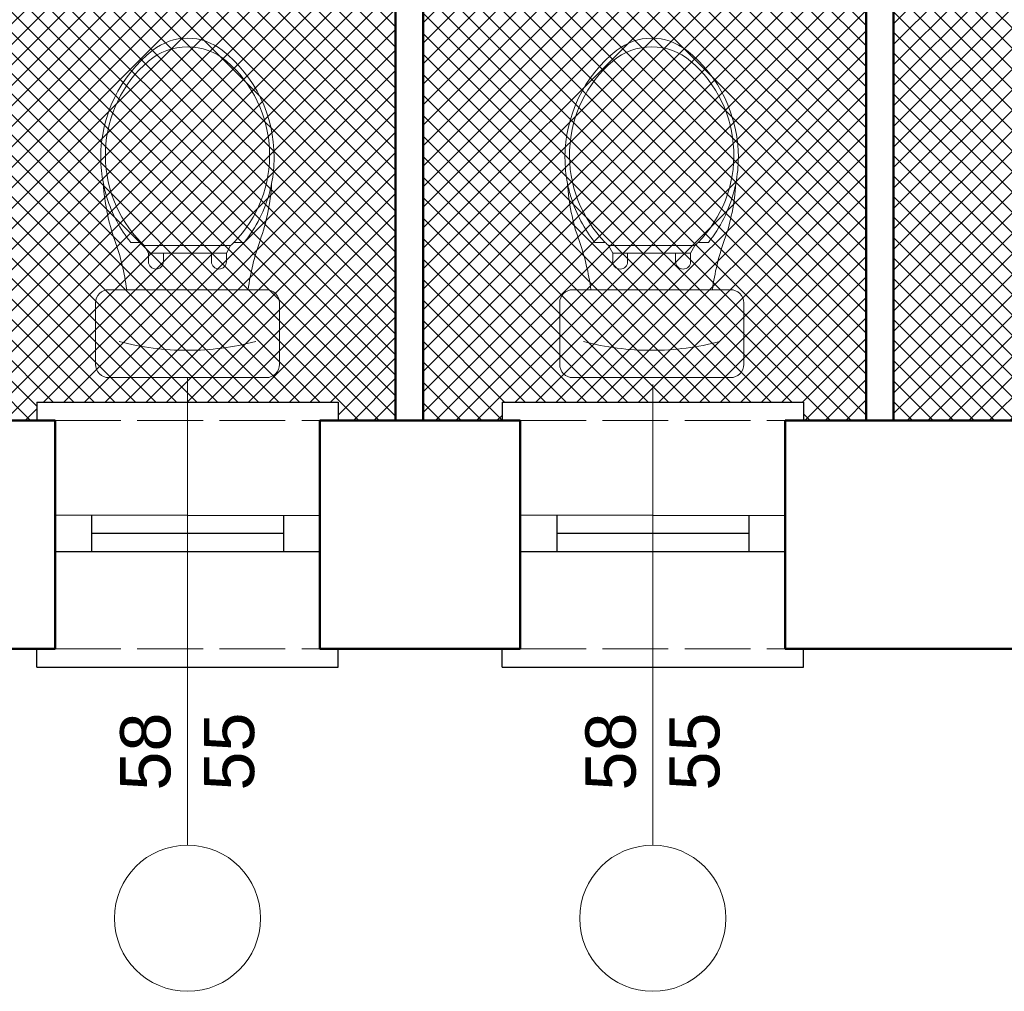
# Model space of a CAD drawing. Header units: metres. Extents: x 158874 to 185002, y -166493 to -154354.
# Tile 31 of 95: x 179619 to 179835, y -159424 to -159211. Entities that reach past the tile are written whole.
import ezdxf

# ---------------------------------------------------------------- set-up
doc = ezdxf.new("R2010")
doc.units = ezdxf.units.M
doc.linetypes.add('ACAD_ISO02W100', pattern=[15, 12, -3])
for name, color, linetype, lineweight in [('001_Dark_1 10', 7, 'Continuous', 0), ('2 (średnia)', 1, 'Continuous', 25), ('3 (cienka przerywana)', 252, 'ACAD_ISO02W100', 13), ('3 (cienka)', 252, 'Continuous', 9), ('gruba50', 7, 'Continuous', 50), ('wymiarowanie9', 1, 'Continuous', 9)]:
    doc.layers.add(name, color=color, linetype=linetype, lineweight=lineweight)
doc.styles.get("Standard").update_dxf_attribs({"font": 'arial.ttf'})

# ---------------------------------------------------------------- blocks, each defined once
blk = doc.blocks.new('wc')
at = {"layer": '001_Dark_1 10', "color": 1}
for p, q in [((179257.53, -159492.14), (179258.45, -159493.82)), ((179276.42, -159492.14), (179275.51, -159493.82)), ((179261.72, -159493.82), (179258.45, -159493.82)), ((179258.45, -159493.82), (179258.45, -159495.65)), ((179261.72, -159495.65), (179261.72, -159493.82)), ((179266.98, -159493.82), (179261.72, -159493.82)), ((179266.98, -159493.82), (179272.23, -159493.82)), ((179272.23, -159493.82), (179275.51, -159493.82)), ((179272.23, -159495.65), (179272.23, -159493.82)), ((179275.51, -159493.82), (179275.51, -159495.65))]:
    blk.add_line(p, q, dxfattribs=at)
for points in [[(179248, -159472.87, -0.230343), (179259.36, -159449.38, -0.16845), (179266.98, -159446.73, -2.883082)], [(179285.95, -159472.87, 0.230343), (179274.6, -159449.38, 0.16845), (179266.98, -159446.73, 2.883082)], [(179256.83, -159491.46, -0.434217), (179258.45, -159451.74, -0.182634), (179266.98, -159448.63, -2.693815)], [(179277.12, -159491.46, 0.434217), (179275.51, -159451.74, 0.182634), (179266.98, -159448.63, 2.693815)], [(179248.56, -159478.56, -0.048023), (179248, -159472.87, -0.16845)], [(179285.39, -159478.56, 0.048023), (179285.95, -159472.87, 0.16845)], [(179284.23, -159501.8, -0.414214), (179287.12, -159504.69), (179287.12, -159518.16, -0.414214), (179284.23, -159521.05), (179266.98, -159521.05), (179249.73, -159521.05, -0.414214), (179246.84, -159518.16), (179246.84, -159504.69, -0.414214), (179249.73, -159501.8), (179253.68, -159501.8, 0.052345), (179251.08, -159491.01, -0.071131), (179248.56, -159478.56, -0.160777)], [(179249.34, -159481.63, -0.026594), (179248.56, -159478.56, -0.16845)], [(179279.4, -159491.46, 0.105447), (179284.98, -159480.34, 0.16845)], [(179285.39, -159478.56, -0.071131), (179282.88, -159491.01, 0.052345), (179280.27, -159501.8), (179284.23, -159501.8, -0.414214)], [(179284.98, -159480.34, 0.015301), (179285.39, -159478.56, 0.16845)], [(179254.56, -159491.46, -0.094048), (179249.34, -159481.63, -0.16845)], [(179256.83, -159491.46), (179254.56, -159491.46, -0.416606)], [(179257.53, -159492.14, -0.008985), (179256.83, -159491.46, -0.182634)], [(179266.98, -159492.14), (179257.53, -159492.14, -0.008985)], [(179266.98, -159492.14), (179276.42, -159492.14, 0.444938)], [(179276.42, -159492.14, 0.008985), (179277.12, -159491.46, 0.182634)], [(179277.12, -159491.46), (179279.4, -159491.46, 0.416606)], [(179253.68, -159501.8), (179266.98, -159501.8, -0.414214)], [(179280.27, -159501.8), (179266.98, -159501.8, 0.414214)]]:
    blk.add_lwpolyline(points, format="xyb", dxfattribs=at)
for centre, radius, start, end in [((179260.08, -159495.65), 1.64, 180, 0), ((179273.87, -159495.65), 1.64, 180, 0), ((179267.01, -159456), 59.08, 255.3288, 269.972), ((179266.95, -159456), 59.08, 270.028, 284.6712)]:
    blk.add_arc(centre, radius, start, end, dxfattribs=at)

msp = doc.modelspace()

# ---------------------------------------------------------------- hatches: boundary and pattern name
at = {"layer": 'wymiarowanie9', "ltscale": 0.2, "true_color": 0xf8991e, "transparency": 33554508}
h = msp.add_hatch(dxfattribs=at)
h.set_pattern_fill('ANSI37', color=30)
h.paths.add_polyline_path([(179717.33, -159159.1), (179717.33, -159031.1), (179500.32, -159031.1), (179500.32, -159041.1), (179500.32, -159121.1), (179500.32, -159159.1), (179516.4, -159159.1), (179516.4, -159169.1), (179500.32, -159169.1), (179500.32, -159299.1), (179525.61, -159299.1), (179525.61, -159295.1), (179591.61, -159295.1), (179591.61, -159299.1), (179598.34, -159299.1), (179598.34, -159169.1), (179576.4, -159169.1), (179576.4, -159159.1), (179622.84, -159159.1), (179622.84, -159169.1), (179604.34, -159169.1), (179604.34, -159299.1), (179622.78, -159299.1), (179622.78, -159295.1), (179688.78, -159295.1), (179688.78, -159299.1), (179701.34, -159299.1), (179701.34, -159169.1), (179682.84, -159169.1), (179682.84, -159159.1)])
h.paths.add_polyline_path([(179725.13, -159031.1), (179725.13, -159159.1), (179725.84, -159159.1), (179725.84, -159169.1), (179707.34, -159169.1), (179707.34, -159299.1), (179724.63, -159299.1), (179724.63, -159295.1), (179790.63, -159295.1), (179790.63, -159299.1), (179804.34, -159299.1), (179804.34, -159169.1), (179785.84, -159169.1), (179785.84, -159159.1), (179828.84, -159159.1), (179828.84, -159169.1), (179810.34, -159169.1), (179810.34, -159299.1), (179840.32, -159299.1), (179840.32, -159295.1), (179906.32, -159295.1), (179906.32, -159299.1), (179907.32, -159299.1), (179907.32, -159169.1), (179888.84, -159169.1), (179888.84, -159159.1), (179907.32, -159159.1), (179907.32, -159132.64), (179903.32, -159132.64), (179903.32, -159039.64), (179907.32, -159039.64), (179907.32, -159031.1)])

# ---------------------------------------------------------------- linework, layer by layer
at = {"layer": '2 (średnia)', "color": 0}
for p, q in [((179622.78, -159295.1), (179688.78, -159295.1)), ((179622.78, -159295.1), (179622.78, -159299.1)), ((179688.78, -159295.1), (179688.78, -159299.1)), ((179724.63, -159295.1), (179790.63, -159295.1)), ((179724.63, -159295.1), (179724.63, -159299.1)), ((179790.63, -159295.1), (179790.63, -159299.1)), ((179626.78, -159319.8), (179684.78, -159319.9)), ((179634.78, -159319.8), (179634.78, -159327.8)), ((179676.78, -159319.9), (179676.78, -159327.8)), ((179728.63, -159319.8), (179786.63, -159319.9)), ((179736.63, -159319.8), (179736.63, -159327.8)), ((179778.63, -159319.9), (179778.63, -159327.8)), ((179634.78, -159323.8), (179676.78, -159323.8)), ((179736.63, -159323.8), (179778.63, -159323.8)), ((179626.78, -159327.8), (179684.78, -159327.8)), ((179728.63, -159327.8), (179786.63, -159327.8)), ((179622.78, -159353.1), (179622.78, -159349.1)), ((179688.78, -159353.1), (179688.78, -159349.1)), ((179724.63, -159353.1), (179724.63, -159349.1)), ((179790.63, -159353.1), (179790.63, -159349.1)), ((179622.78, -159353.1), (179688.78, -159353.1)), ((179724.63, -159353.1), (179790.63, -159353.1))]:
    msp.add_line(p, q, dxfattribs=at)
at = {"layer": '3 (cienka przerywana)', "color": 0, "ltscale": 1.2}
for p, q in [((179626.78, -159299.1), (179684.78, -159299.1)), ((179728.63, -159299.1), (179786.63, -159299.1)), ((179626.78, -159349.1), (179684.78, -159349.1)), ((179728.63, -159349.1), (179786.63, -159349.1))]:
    msp.add_line(p, q, dxfattribs=at)
at = {"layer": '3 (cienka)', "color": 0}
for p, q in [((179655.78, -159392.1), (179655.77, -159289.72)), ((179757.63, -159392.1), (179757.63, -159291.21)), ((179655.78, -159351.1), (179655.78, -159392.1)), ((179757.63, -159351.1), (179757.63, -159392.1))]:
    msp.add_line(p, q, dxfattribs=at)
for centre in [(179655.78, -159408.1), (179757.63, -159408.1)]:
    msp.add_circle(centre, 16, dxfattribs=at)
at = {"layer": 'gruba50', "color": 0, "ltscale": 0.2}
for p, q in [((179701.34, -159299.1), (179701.34, -159169.1)), ((179707.34, -159299.1), (179707.34, -159169.1)), ((179804.34, -159299.1), (179804.34, -159169.1)), ((179810.34, -159299.1), (179810.34, -159169.1)), ((179587.61, -159299.1), (179626.78, -159299.1)), ((179626.78, -159299.1), (179626.78, -159349.1)), ((179684.78, -159299.1), (179728.63, -159299.1)), ((179684.78, -159299.1), (179684.78, -159349.1)), ((179728.63, -159299.1), (179728.63, -159349.1)), ((179786.63, -159299.1), (179844.32, -159299.1)), ((179786.63, -159299.1), (179786.63, -159349.1)), ((179587.61, -159349.1), (179626.78, -159349.1)), ((179684.78, -159349.1), (179728.63, -159349.1)), ((179786.63, -159349.1), (179844.32, -159349.1))]:
    msp.add_line(p, q, dxfattribs=at)

# ---------------------------------------------------------------- block references
at = {"layer": 'wymiarowanie9', "color": 0}
for p in [(388.8, 231.33), (490.41, 231.33)]:
    msp.add_blockref('wc', p, dxfattribs=at)

# ---------------------------------------------------------------- texts
at = {"layer": '3 (cienka)', "color": 0, "char_height": 11, "attachment_point": 5, "rotation": 90}
for insert in [(179655.78, -159371.6), (179757.63, -159371.6)]:
    msp.add_mtext_dynamic_manual_height_columns('\\pxqc;58\\P55', width=30.4029, gutter_width=12.5, heights=[0], dxfattribs=dict(at, insert=insert))

doc.saveas('drawing.dxf')
